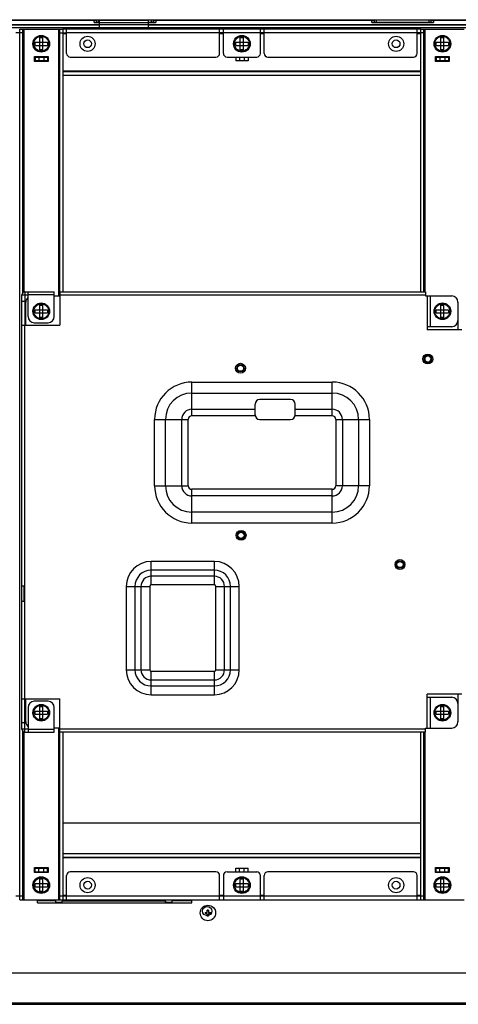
# Model space of a CAD drawing. Header units: millimetres. Extents: x 0 to 1852, y 0 to 1359.
# Tile 45 of 54: x 1243 to 1385, y 430 to 748. Entities that reach past the tile are written whole.
import ezdxf

# ---------------------------------------------------------------- set-up
doc = ezdxf.new("R2010")
doc.units = ezdxf.units.MM
doc.header["$LTSCALE"] = 65.395
doc.layers.get('0').update_dxf_attribs({"linetype": 'CONTINUOUS'})
for name, color, linetype in [('02___PRT_ALL_AXES', 7, 'CONTINUOUS'), ('7_ALL_FEATURES', 7, 'CONTINUOUS'), ('FEATURE', 7, 'CONTINUOUS')]:
    doc.layers.add(name, color=color, linetype=linetype)

msp = doc.modelspace()

# ---------------------------------------------------------------- linework, layer by layer
at = {"color": 7, "linetype": 'Continuous'}
for p, q in [((1043.423, 748.443), (1586.103, 748.443)), ((1268.503, 746.633), (1084.903, 746.633)), ((1201.903, 748.343), (1266.903, 748.343)), ((1495.763, 746.773), (1213.763, 746.773)), ((1266.903, 747.493), (1266.903, 748.343)), ((1267.803, 748.263), (1266.903, 748.263)), ((1266.903, 748.143), (1267.803, 748.143)), ((1266.903, 747.493), (1286.903, 747.493)), ((1267.803, 747.593), (1267.803, 748.253)), ((1268.503, 748.253), (1267.803, 748.253)), ((1267.803, 747.593), (1268.503, 747.593)), ((1268.303, 748.253), (1268.303, 747.593)), ((1268.503, 748.373), (1268.503, 745.333)), ((1268.503, 748.373), (1284.503, 748.373)), ((1284.503, 748.193), (1268.503, 748.193)), ((1284.503, 745.333), (1284.503, 748.373)), ((1286.003, 748.253), (1284.503, 748.253)), ((1284.503, 747.593), (1286.003, 747.593)), ((1528.503, 746.633), (1284.503, 746.633)), ((1285.503, 747.593), (1285.503, 748.253)), ((1286.903, 748.263), (1286.003, 748.263)), ((1286.003, 748.253), (1286.003, 747.593)), ((1286.003, 748.143), (1286.903, 748.143)), ((1286.903, 748.343), (1286.903, 747.493)), ((1286.903, 748.343), (1356.903, 748.343)), ((1356.903, 747.493), (1356.903, 748.343)), ((1357.803, 748.263), (1356.903, 748.263)), ((1356.903, 748.143), (1357.803, 748.143)), ((1356.903, 747.493), (1376.903, 747.493)), ((1357.803, 747.593), (1357.803, 748.253)), ((1376.003, 748.253), (1357.803, 748.253)), ((1357.803, 747.593), (1376.003, 747.593)), ((1358.303, 748.253), (1358.303, 747.593)), ((1375.503, 747.593), (1375.503, 748.253)), ((1376.903, 748.263), (1376.003, 748.263)), ((1376.003, 748.253), (1376.003, 747.593)), ((1376.003, 748.143), (1376.903, 748.143)), ((1376.903, 748.343), (1376.903, 747.493)), ((1376.903, 748.343), (1426.903, 748.343)), ((1583.263, 745.833), (1046.263, 745.833)), ((1243.763, 744.133), (1241.563, 744.133)), ((1242.763, 745.333), (1256.763, 745.333)), ((1243.763, 660.005), (1243.763, 745.333)), ((1244.063, 745.333), (1244.063, 660.205)), ((1255.463, 658.993), (1255.463, 745.333)), ((1255.763, 660.293), (1255.763, 745.333)), ((1255.763, 744.133), (1257.963, 744.133)), ((1257.963, 743.833), (1256.763, 743.833)), ((1308.763, 744.133), (1307.563, 744.133)), ((1308.763, 743.833), (1307.563, 743.833)), ((1321.963, 744.133), (1320.763, 744.133)), ((1321.963, 743.833), (1320.763, 743.833)), ((1373.763, 744.133), (1371.563, 744.133)), ((1372.763, 743.833), (1371.563, 743.833)), ((1372.763, 745.333), (1386.763, 745.333)), ((1373.763, 660.293), (1373.763, 745.333)), ((1374.063, 745.333), (1374.063, 660.293)), ((1247.763, 740.133), (1247.763, 741.133)), ((1247.763, 741.133), (1251.763, 741.133)), ((1247.763, 740.133), (1251.763, 740.133)), ((1249.263, 738.633), (1249.263, 742.633)), ((1249.263, 742.633), (1250.263, 742.633)), ((1250.263, 738.633), (1250.263, 742.633)), ((1251.763, 741.133), (1251.763, 740.133)), ((1312.763, 740.133), (1312.763, 741.133)), ((1312.763, 741.133), (1316.763, 741.133)), ((1312.763, 740.133), (1316.763, 740.133)), ((1314.263, 738.633), (1314.263, 742.633)), ((1314.263, 742.633), (1315.263, 742.633)), ((1315.263, 738.633), (1315.263, 742.633)), ((1316.763, 741.133), (1316.763, 740.133)), ((1377.763, 740.133), (1377.763, 741.133)), ((1377.763, 741.133), (1381.763, 741.133)), ((1377.763, 740.133), (1381.763, 740.133)), ((1379.263, 738.633), (1379.263, 742.633)), ((1379.263, 742.633), (1380.263, 742.633)), ((1380.263, 738.633), (1380.263, 742.633)), ((1381.763, 741.133), (1381.763, 740.133)), ((1250.263, 738.633), (1249.263, 738.633)), ((1315.263, 738.633), (1314.263, 738.633)), ((1380.263, 738.633), (1379.263, 738.633)), ((1247.763, 736.333), (1247.763, 735.133)), ((1251.763, 735.133), (1247.763, 735.133)), ((1248.963, 736.333), (1248.963, 735.133)), ((1250.563, 736.333), (1250.563, 735.133)), ((1251.763, 736.333), (1251.763, 735.133)), ((1312.763, 736.333), (1312.763, 735.133)), ((1316.763, 735.133), (1312.763, 735.133)), ((1313.963, 736.333), (1313.963, 735.133)), ((1315.563, 736.333), (1315.563, 735.133)), ((1316.763, 736.333), (1316.763, 735.133)), ((1377.763, 736.333), (1377.763, 735.133)), ((1381.763, 735.133), (1377.763, 735.133)), ((1378.963, 736.333), (1378.963, 735.133)), ((1380.563, 736.333), (1380.563, 735.133)), ((1381.763, 736.333), (1381.763, 735.133)), ((1256.763, 731.833), (1372.763, 731.833)), ((1372.763, 731.533), (1256.763, 731.533)), ((1244.763, 649.493), (1244.763, 656.993)), ((1253.963, 658.993), (1255.763, 658.993)), ((1247.763, 653.493), (1247.763, 654.493)), ((1247.763, 654.493), (1251.763, 654.493)), ((1249.263, 651.993), (1249.263, 655.993)), ((1249.263, 655.993), (1250.263, 655.993)), ((1250.263, 651.993), (1250.263, 655.993)), ((1251.763, 654.493), (1251.763, 653.493)), ((1377.763, 653.493), (1377.763, 654.493)), ((1377.763, 654.493), (1381.763, 654.493)), ((1379.263, 651.993), (1379.263, 655.993)), ((1379.263, 655.993), (1380.263, 655.993)), ((1380.263, 651.993), (1380.263, 655.993)), ((1381.763, 654.493), (1381.763, 653.493)), ((1247.763, 653.493), (1251.763, 653.493)), ((1250.263, 651.993), (1249.263, 651.993)), ((1377.763, 653.493), (1381.763, 653.493)), ((1380.263, 651.993), (1379.263, 651.993)), ((1384.763, 650.993), (1384.763, 647.993)), ((1374.063, 638.799), (1374.063, 638.267)), ((1244.263, 560.093), (1244.263, 565.093)), ((1244.263, 564.591), (1244.463, 564.591)), ((1244.413, 560.591), (1244.413, 564.591)), ((1244.463, 560.591), (1244.263, 560.591)), ((1384.763, 529.993), (1384.763, 526.993)), ((1244.763, 520.993), (1244.763, 528.493)), ((1247.763, 523.493), (1247.763, 524.493)), ((1247.763, 524.493), (1251.763, 524.493)), ((1247.763, 523.493), (1251.763, 523.493)), ((1249.263, 521.993), (1249.263, 525.993)), ((1249.263, 525.993), (1250.263, 525.993)), ((1250.263, 521.993), (1250.263, 525.993)), ((1251.763, 524.493), (1251.763, 523.493)), ((1377.763, 524.493), (1381.763, 524.493)), ((1377.763, 523.493), (1377.763, 524.493)), ((1377.763, 523.493), (1381.763, 523.493)), ((1379.263, 525.993), (1380.263, 525.993)), ((1379.263, 521.993), (1379.263, 525.993)), ((1380.263, 521.993), (1380.263, 525.993)), ((1381.763, 524.493), (1381.763, 523.493)), ((1250.263, 521.993), (1249.263, 521.993)), ((1380.263, 521.993), (1379.263, 521.993)), ((1243.763, 463.433), (1243.763, 517.981)), ((1244.063, 517.781), (1244.063, 463.433)), ((1255.763, 518.993), (1253.963, 518.993)), ((1255.463, 463.433), (1255.463, 518.993)), ((1255.763, 463.433), (1255.763, 517.693)), ((1373.763, 463.433), (1373.763, 517.693)), ((1374.063, 517.693), (1374.063, 463.433)), ((1256.763, 488.279), (1372.763, 488.279)), ((1256.763, 477.233), (1372.763, 477.233)), ((1372.763, 476.933), (1256.763, 476.933)), ((1247.763, 473.633), (1251.763, 473.633)), ((1247.763, 472.433), (1247.763, 473.633)), ((1248.963, 472.433), (1248.963, 473.633)), ((1250.563, 472.433), (1250.563, 473.633)), ((1251.763, 472.433), (1251.763, 473.633)), ((1312.763, 473.633), (1316.763, 473.633)), ((1312.763, 472.433), (1312.763, 473.633)), ((1313.963, 472.433), (1313.963, 473.633)), ((1315.563, 472.433), (1315.563, 473.633)), ((1316.763, 472.433), (1316.763, 473.633)), ((1377.763, 473.633), (1381.763, 473.633)), ((1377.763, 472.433), (1377.763, 473.633)), ((1378.963, 472.433), (1378.963, 473.633)), ((1380.563, 472.433), (1380.563, 473.633)), ((1381.763, 472.433), (1381.763, 473.633)), ((1249.263, 470.133), (1250.263, 470.133)), ((1249.263, 466.133), (1249.263, 470.133)), ((1250.263, 466.133), (1250.263, 470.133)), ((1314.263, 470.133), (1315.263, 470.133)), ((1314.263, 466.133), (1314.263, 470.133)), ((1315.263, 466.133), (1315.263, 470.133)), ((1379.263, 470.133), (1380.263, 470.133)), ((1379.263, 466.133), (1379.263, 470.133)), ((1380.263, 466.133), (1380.263, 470.133)), ((1247.763, 468.633), (1251.763, 468.633)), ((1247.763, 467.633), (1247.763, 468.633)), ((1247.763, 467.633), (1251.763, 467.633)), ((1250.263, 466.133), (1249.263, 466.133)), ((1251.763, 468.633), (1251.763, 467.633)), ((1312.763, 468.633), (1316.763, 468.633)), ((1312.763, 467.633), (1312.763, 468.633)), ((1312.763, 467.633), (1316.763, 467.633)), ((1315.263, 466.133), (1314.263, 466.133)), ((1316.763, 468.633), (1316.763, 467.633)), ((1377.763, 468.633), (1381.763, 468.633)), ((1377.763, 467.633), (1377.763, 468.633)), ((1377.763, 467.633), (1381.763, 467.633)), ((1380.263, 466.133), (1379.263, 466.133)), ((1381.763, 468.633), (1381.763, 467.633)), ((1241.563, 464.633), (1243.763, 464.633)), ((1242.763, 463.433), (1256.763, 463.433)), ((1248.523, 462.443), (1248.523, 463.433)), ((1248.523, 463.124), (1254.438, 463.124)), ((1248.523, 462.443), (1298.523, 462.443)), ((1251.383, 463.124), (1251.383, 463.433)), ((1252.68, 463.433), (1252.68, 463.124)), ((1253.263, 463.433), (1253.263, 463.124)), ((1254.438, 462.443), (1254.438, 463.124)), ((1256.313, 462.524), (1254.513, 462.524)), ((1255.763, 464.633), (1257.963, 464.633)), ((1256.413, 462.824), (1256.313, 462.674)), ((1256.313, 462.443), (1256.313, 462.674)), ((1256.513, 462.824), (1256.413, 462.824)), ((1256.513, 462.874), (1256.613, 462.974)), ((1256.513, 462.443), (1256.513, 462.874)), ((1256.613, 463.124), (1289.913, 463.124)), ((1256.613, 463.124), (1256.613, 462.924)), ((1289.913, 462.924), (1256.613, 462.924)), ((1256.763, 464.933), (1257.963, 464.933)), ((1289.913, 462.924), (1289.913, 463.124)), ((1289.913, 462.974), (1290.013, 462.874)), ((1290.013, 462.443), (1290.013, 462.874)), ((1290.113, 462.824), (1290.013, 462.824)), ((1290.213, 462.674), (1290.113, 462.824)), ((1290.213, 462.674), (1290.213, 462.443)), ((1292.013, 462.524), (1290.213, 462.524)), ((1292.088, 463.124), (1298.523, 463.124)), ((1292.088, 463.124), (1292.088, 462.443)), ((1293.263, 463.124), (1293.263, 463.433)), ((1293.845, 463.124), (1293.845, 463.433)), ((1298.523, 462.443), (1298.523, 463.433)), ((1307.563, 464.933), (1308.763, 464.933)), ((1307.563, 464.633), (1308.763, 464.633)), ((1320.763, 464.933), (1321.963, 464.933)), ((1320.763, 464.633), (1321.963, 464.633)), ((1371.563, 464.933), (1372.763, 464.933)), ((1371.563, 464.633), (1373.763, 464.633)), ((1372.763, 463.433), (1386.763, 463.433)), ((1302.863, 459.324), (1303.413, 459.324)), ((1302.863, 459.324), (1302.863, 458.924)), ((1303.013, 458.924), (1303.013, 459.324)), ((1303.963, 460.024), (1303.563, 460.024)), ((1303.563, 459.474), (1303.563, 460.024)), ((1303.563, 459.874), (1303.963, 459.874)), ((1303.963, 460.024), (1303.963, 459.474)), ((1304.113, 459.324), (1304.663, 459.324)), ((1304.513, 459.324), (1304.513, 458.924)), ((1304.663, 458.924), (1304.663, 459.324)), ((1303.413, 458.924), (1302.863, 458.924)), ((1303.563, 458.224), (1303.563, 458.774)), ((1303.963, 458.374), (1303.563, 458.374)), ((1303.563, 458.224), (1303.963, 458.224)), ((1303.963, 458.774), (1303.963, 458.224)), ((1304.663, 458.924), (1304.113, 458.924)), ((1060.523, 439.743), (1568.523, 439.743)), ((1043.763, 429.543), (1585.763, 429.543)), ((1568.523, 429.943), (1060.523, 429.943)), ((1060.523, 429.843), (1568.523, 429.843)), ((1060.523, 429.743), (1568.523, 429.743)), ((1568.523, 429.683), (1060.523, 429.683))]:
    msp.add_line(p, q, dxfattribs=at)
at = {"color": 3, "linetype": 'Continuous'}
for p, q in [((1242.763, 463.433), (1242.763, 745.333)), ((1256.763, 745.333), (1256.763, 660.293)), ((1372.763, 745.333), (1256.763, 745.333)), ((1257.963, 737.533), (1257.963, 745.333)), ((1307.563, 744.133), (1257.963, 744.133)), ((1307.563, 737.533), (1307.563, 745.333)), ((1308.763, 737.533), (1308.763, 745.333)), ((1320.763, 744.133), (1308.763, 744.133)), ((1320.763, 737.533), (1320.763, 745.333)), ((1321.963, 737.533), (1321.963, 745.333)), ((1371.563, 744.133), (1321.963, 744.133)), ((1371.563, 737.533), (1371.563, 745.333)), ((1372.763, 660.293), (1372.763, 745.333)), ((1247.563, 736.333), (1251.963, 736.333)), ((1259.163, 736.333), (1306.363, 736.333)), ((1309.963, 736.333), (1319.563, 736.333)), ((1323.163, 736.333), (1370.363, 736.333)), ((1377.563, 736.333), (1381.963, 736.333)), ((1372.763, 730.333), (1256.763, 730.333)), ((1298.553, 622.272), (1319.053, 622.272)), ((1332.053, 622.272), (1344.053, 622.272)), ((1256.763, 517.693), (1256.763, 463.433)), ((1372.763, 463.433), (1372.763, 517.693)), ((1256.763, 478.433), (1372.763, 478.433)), ((1247.563, 472.433), (1251.963, 472.433)), ((1306.363, 472.433), (1259.163, 472.433)), ((1309.963, 472.433), (1319.563, 472.433)), ((1370.363, 472.433), (1323.163, 472.433)), ((1377.563, 472.433), (1381.963, 472.433)), ((1257.963, 463.433), (1257.963, 471.233)), ((1307.563, 463.433), (1307.563, 471.233)), ((1308.763, 471.233), (1308.763, 463.433)), ((1320.763, 463.433), (1320.763, 471.233)), ((1321.963, 463.433), (1321.963, 471.233)), ((1371.563, 463.433), (1371.563, 471.233)), ((1256.763, 463.433), (1372.763, 463.433)), ((1257.963, 464.633), (1307.563, 464.633)), ((1308.763, 464.633), (1320.763, 464.633)), ((1321.963, 464.633), (1371.563, 464.633))]:
    msp.add_line(p, q, dxfattribs=at)
at = {"color": 7, "linetype": 'Continuous'}
for centre, radius in [((1249.763, 740.633), 2.7), ((1314.763, 740.633), 2.7), ((1379.763, 740.633), 2.7), ((1249.763, 740.633), 2.4), ((1314.763, 740.633), 2.4), ((1379.763, 740.633), 2.4), ((1249.763, 653.993), 2.7), ((1249.763, 653.993), 2.4), ((1379.763, 653.993), 2.7), ((1379.763, 653.993), 2.4), ((1375.023, 638.533), 1.2), ((1375.023, 638.533), 1), ((1314.323, 635.553), 1.2), ((1314.323, 635.553), 1), ((1314.513, 581.443), 1.2), ((1314.513, 581.443), 1), ((1366.013, 571.983), 1.2), ((1366.013, 571.983), 1), ((1249.763, 523.993), 2.7), ((1249.763, 523.993), 2.4), ((1379.763, 523.993), 2.7), ((1379.763, 523.993), 2.4), ((1249.763, 468.133), 2.7), ((1249.763, 468.133), 2.4), ((1314.763, 468.133), 2.7), ((1314.763, 468.133), 2.4), ((1379.763, 468.133), 2.7), ((1379.763, 468.133), 2.4), ((1303.763, 459.124), 2.5), ((1303.523, 459.743), 1.5)]:
    msp.add_circle(centre, radius, dxfattribs=at)
at = {"color": 3, "linetype": 'Continuous'}
for centre, start, end in [((1259.163, 737.533), 180, 270), ((1306.363, 737.533), 270, 360), ((1309.963, 737.533), 180, 270), ((1319.563, 737.533), 270, 360), ((1323.163, 737.533), 180, 270), ((1370.363, 737.533), 270, 360), ((1259.163, 471.233), 90, 180), ((1306.363, 471.233), 0, 90), ((1309.963, 471.233), 90, 180), ((1319.563, 471.233), 0, 90), ((1323.163, 471.233), 90, 180), ((1370.363, 471.233), 0, 90)]:
    msp.add_arc(centre, 1.2, start, end, dxfattribs=at)
at = {"color": 7, "linetype": 'Continuous'}
for centre, radius, start, end in [((1246.763, 656.993), 2, 131.0331, 180), ((1246.763, 520.993), 2, 180, 228.96701), ((1256.513, 462.924), 0.1, 270, 360), ((1290.013, 462.924), 0.1, 180, 270), ((1303.413, 459.474), 0.15, 270, 360), ((1304.113, 459.474), 0.15, 180, 270), ((1303.413, 458.774), 0.15, 0, 90), ((1304.113, 458.774), 0.15, 90, 180)]:
    msp.add_arc(centre, radius, start, end, dxfattribs=at)
at = {"layer": '02___PRT_ALL_AXES', "color": 7, "linetype": 'Continuous'}
for p, q in [((1247.563, 734.933), (1247.563, 736.533)), ((1247.563, 736.533), (1251.963, 736.533)), ((1251.963, 734.933), (1247.563, 734.933)), ((1251.963, 736.533), (1251.963, 734.933)), ((1377.563, 734.933), (1377.563, 736.533)), ((1377.563, 736.533), (1381.963, 736.533)), ((1381.963, 734.933), (1377.563, 734.933)), ((1381.963, 736.533), (1381.963, 734.933)), ((1247.563, 473.833), (1251.963, 473.833)), ((1247.563, 472.233), (1247.563, 473.833)), ((1251.963, 472.233), (1247.563, 472.233)), ((1251.963, 473.833), (1251.963, 472.233)), ((1377.563, 473.833), (1381.963, 473.833)), ((1377.563, 472.233), (1377.563, 473.833)), ((1381.963, 472.233), (1377.563, 472.233)), ((1381.963, 473.833), (1381.963, 472.233))]:
    msp.add_line(p, q, dxfattribs=at)
at = {"layer": '02___PRT_ALL_AXES', "color": 3, "linetype": 'Continuous'}
for centre, radius in [((1264.763, 740.633), 2.45), ((1364.763, 740.633), 2.45), ((1264.763, 740.633), 1.25), ((1364.763, 740.633), 1.25), ((1375.023, 638.533), 1.6), ((1314.323, 635.553), 1.6), ((1314.513, 581.443), 1.6), ((1366.013, 571.983), 1.6), ((1264.763, 468.133), 2.45), ((1264.763, 468.133), 1.25), ((1364.763, 468.133), 2.45), ((1364.763, 468.133), 1.25)]:
    msp.add_circle(centre, radius, dxfattribs=at)
at = {"layer": '7_ALL_FEATURES', "color": 7, "linetype": 'Continuous'}
for p, q in [((1244.463, 660.293), (1244.463, 649.493)), ((1243.463, 659.293), (1245.463, 659.293)), ((1243.463, 657.293), (1244.463, 657.293)), ((1244.463, 517.693), (1244.463, 528.493)), ((1244.463, 520.693), (1243.463, 520.693)), ((1245.463, 518.693), (1243.463, 518.693))]:
    msp.add_line(p, q, dxfattribs=at)
at = {"layer": '7_ALL_FEATURES', "color": 3, "linetype": 'Continuous'}
for p, q in [((1244.463, 660.293), (1253.963, 660.293)), ((1245.463, 652.293), (1245.463, 660.293)), ((1253.963, 652.293), (1253.963, 660.293)), ((1255.763, 660.293), (1255.763, 649.493)), ((1255.763, 660.293), (1374.263, 660.293)), ((1374.263, 660.293), (1374.263, 658.993)), ((1243.463, 565.093), (1243.463, 659.293)), ((1253.963, 659.293), (1245.463, 659.293)), ((1255.763, 659.293), (1374.263, 659.293)), ((1374.263, 658.993), (1382.763, 658.993)), ((1374.763, 658.993), (1374.763, 647.993)), ((1375.763, 658.993), (1375.763, 648.993)), ((1384.763, 656.993), (1384.763, 650.993)), ((1243.463, 649.493), (1255.763, 649.493)), ((1244.463, 528.493), (1244.463, 649.493)), ((1247.463, 650.293), (1251.963, 650.293)), ((1382.763, 648.993), (1374.763, 648.993)), ((1386.063, 647.993), (1374.763, 647.993)), ((1298.553, 620.15), (1298.553, 631.064)), ((1298.553, 631.064), (1344.053, 631.064)), ((1344.053, 620.15), (1344.053, 631.064)), ((1298.553, 627.529), (1344.053, 627.529)), ((1330.553, 625.393), (1320.553, 625.393)), ((1319.053, 620.493), (1319.053, 623.893)), ((1332.053, 620.493), (1332.053, 623.893)), ((1286.482, 597.493), (1286.482, 618.993)), ((1286.482, 618.993), (1297.395, 618.993)), ((1290.017, 597.493), (1290.017, 618.993)), ((1295.274, 597.493), (1295.274, 618.993)), ((1297.395, 597.493), (1297.395, 618.993)), ((1319.092, 620.15), (1298.553, 620.15)), ((1320.553, 618.993), (1330.553, 618.993)), ((1344.053, 620.15), (1332.013, 620.15)), ((1345.21, 618.993), (1345.21, 597.493)), ((1345.21, 618.993), (1356.124, 618.993)), ((1347.331, 618.993), (1347.331, 597.493)), ((1352.588, 618.993), (1352.588, 597.493)), ((1356.124, 618.993), (1356.124, 597.493)), ((1286.482, 597.493), (1297.395, 597.493)), ((1356.124, 597.493), (1345.21, 597.493)), ((1298.553, 585.422), (1298.553, 596.336)), ((1344.053, 596.336), (1298.553, 596.336)), ((1344.053, 594.214), (1298.553, 594.214)), ((1344.053, 585.422), (1344.053, 596.336)), ((1344.053, 588.957), (1298.553, 588.957)), ((1344.053, 585.422), (1298.553, 585.422)), ((1285.353, 565.35), (1285.353, 572.964)), ((1305.853, 572.964), (1285.353, 572.964)), ((1305.853, 565.35), (1305.853, 572.964)), ((1305.853, 570.136), (1285.353, 570.136)), ((1305.853, 568.179), (1285.353, 568.179)), ((1243.463, 565.093), (1244.463, 565.093)), ((1277.282, 564.893), (1277.282, 537.893)), ((1277.282, 564.893), (1284.895, 564.893)), ((1280.11, 564.893), (1280.11, 537.893)), ((1282.067, 564.893), (1282.067, 537.893)), ((1284.895, 564.893), (1284.895, 537.893)), ((1305.853, 565.35), (1285.353, 565.35)), ((1306.31, 564.893), (1313.924, 564.893)), ((1306.31, 537.893), (1306.31, 564.893)), ((1309.138, 537.893), (1309.138, 564.893)), ((1311.095, 537.893), (1311.095, 564.893)), ((1313.924, 537.893), (1313.924, 564.893)), ((1243.463, 518.693), (1243.463, 560.093)), ((1243.463, 560.093), (1244.463, 560.093)), ((1277.282, 537.893), (1284.895, 537.893)), ((1285.353, 537.436), (1305.853, 537.436)), ((1285.353, 529.822), (1285.353, 537.436)), ((1305.853, 529.822), (1305.853, 537.436)), ((1306.31, 537.893), (1313.924, 537.893)), ((1285.353, 534.607), (1305.853, 534.607)), ((1285.353, 532.65), (1305.853, 532.65)), ((1285.353, 529.822), (1305.853, 529.822)), ((1386.063, 529.993), (1374.763, 529.993)), ((1374.763, 518.993), (1374.763, 529.993)), ((1243.463, 528.493), (1255.763, 528.493)), ((1251.963, 527.693), (1247.463, 527.693)), ((1255.763, 517.693), (1255.763, 528.493)), ((1374.763, 528.993), (1382.763, 528.993)), ((1375.763, 528.993), (1375.763, 518.993)), ((1384.763, 526.993), (1384.763, 520.993)), ((1245.463, 525.693), (1245.463, 517.693)), ((1253.963, 517.693), (1253.963, 525.693)), ((1244.463, 517.693), (1253.963, 517.693)), ((1245.463, 518.693), (1253.963, 518.693)), ((1374.263, 518.693), (1255.763, 518.693)), ((1374.263, 517.693), (1255.763, 517.693)), ((1374.263, 518.993), (1382.763, 518.993)), ((1374.263, 517.693), (1374.263, 518.993))]:
    msp.add_line(p, q, dxfattribs=at)
for centre, radius, start, end in [((1244.463, 659.293), 1, 90, 180), ((1382.763, 656.993), 2, 0, 90), ((1247.463, 652.293), 2, 180, 270), ((1251.963, 652.293), 2, 270, 360), ((1382.763, 650.993), 2, 270, 360), ((1298.553, 618.993), 12.071, 90, 180), ((1344.053, 618.993), 12.071, 0, 90), ((1298.553, 618.993), 8.536, 90, 180), ((1344.053, 618.993), 8.536, 0, 90), ((1298.553, 618.993), 3.279, 90, 180), ((1344.053, 618.993), 3.279, 0, 90), ((1298.553, 618.993), 1.157, 90, 180), ((1320.553, 620.493), 1.5, 180, 270), ((1330.553, 620.493), 1.5, 270, 360), ((1344.053, 618.993), 1.157, 0, 90), ((1298.553, 597.493), 12.071, 180, 270), ((1298.553, 597.493), 8.536, 180, 270), ((1298.553, 597.493), 3.279, 180, 270), ((1298.553, 597.493), 1.157, 180, 270), ((1344.053, 597.493), 12.071, 270, 360), ((1344.053, 597.493), 8.536, 270, 360), ((1344.053, 597.493), 3.279, 270, 360), ((1344.053, 597.493), 1.157, 270, 360), ((1285.353, 564.893), 8.071, 90, 180), ((1305.853, 564.893), 8.071, 0, 90), ((1285.353, 564.893), 5.243, 90, 180), ((1285.353, 564.893), 3.286, 90, 180), ((1305.853, 564.893), 5.243, 0, 90), ((1305.853, 564.893), 3.286, 0, 90), ((1285.353, 564.893), 0.457, 90, 180), ((1305.853, 564.893), 0.457, 0, 90), ((1285.353, 537.893), 8.071, 180, 270), ((1285.353, 537.893), 5.243, 180, 270), ((1285.353, 537.893), 3.286, 180, 270), ((1285.353, 537.893), 0.457, 180, 270), ((1305.853, 537.893), 8.071, 270, 360), ((1305.853, 537.893), 5.243, 270, 360), ((1305.853, 537.893), 3.286, 270, 360), ((1305.853, 537.893), 0.457, 270, 360), ((1247.463, 525.693), 2, 90, 180), ((1251.963, 525.693), 2, 0, 90), ((1382.763, 526.993), 2, 0, 90), ((1382.763, 520.993), 2, 270, 360), ((1244.463, 518.693), 1, 180, 270)]:
    msp.add_arc(centre, radius, start, end, dxfattribs=at)
for centre, start_param, end_param in [((1320.553, 623.893), 0, 1.5707963), ((1330.553, 623.893), -1.5707963, 0)]:
    msp.add_ellipse(centre, major_axis=(0, 1.5), ratio=1, start_param=start_param, end_param=end_param, dxfattribs=at)
at = {"layer": 'FEATURE', "color": 3, "linetype": 'Continuous'}
msp.add_line((1243.463, 560.093), (1243.463, 565.093), dxfattribs=at)

doc.saveas('drawing.dxf')
